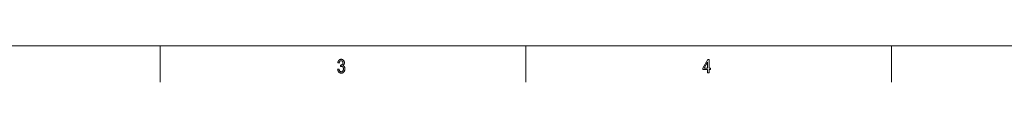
# Model space of a CAD drawing. Extents: x 5 to 415, y 5 to 296.
# Tile 2 of 46: x 75 to 210, y 5 to 10. Entities that reach past the tile are written whole.
import ezdxf

# ---------------------------------------------------------------- set-up
doc = ezdxf.new("R2010")
doc.units = 0

msp = doc.modelspace()

# ---------------------------------------------------------------- linework, layer by layer
at = {"color": 7, "lineweight": 13}
msp.add_line((10, 10), (410, 10), dxfattribs=at)
at = {"color": 7, "lineweight": 13, "ltscale": 0.125}
for p, q in [((94.5, 10), (94.5, 5)), ((144.5, 5), (144.5, 10)), ((194.5, 10), (194.5, 5))]:
    msp.add_line(p, q, dxfattribs=at)
at = {"color": 7, "lineweight": 13}
for points in [[(118.752579, 6.771786), (118.939545, 6.802105), (118.95295, 6.732977), (118.969917, 6.671126), (118.99044, 6.616551), (119.014534, 6.569253), (119.042191, 6.529232), (119.073402, 6.496487), (119.108185, 6.471019), (119.146523, 6.452827), (119.188431, 6.441912), (119.233894, 6.438274), (119.259071, 6.439354), (119.283569, 6.442595), (119.307381, 6.447995), (119.330513, 6.455556), (119.352959, 6.465277), (119.374725, 6.477159), (119.395813, 6.4912), (119.416214, 6.507402), (119.435936, 6.525764), (119.454971, 6.546286), (119.472733, 6.568527), (119.488625, 6.592043), (119.502647, 6.616836), (119.514801, 6.642904), (119.525085, 6.670248), (119.533501, 6.698868), (119.540039, 6.728764), (119.544716, 6.759936), (119.547523, 6.792384), (119.548454, 6.826108), (119.5476, 6.857817), (119.545021, 6.888262), (119.540726, 6.917444), (119.534714, 6.945363), (119.526978, 6.972019), (119.517532, 6.997411), (119.506363, 7.02154), (119.493477, 7.044406), (119.478874, 7.066009), (119.462555, 7.086348), (119.444977, 7.10507), (119.42662, 7.121821), (119.407486, 7.136602), (119.387566, 7.149412), (119.366859, 7.160251), (119.345367, 7.169119), (119.323097, 7.176017), (119.300041, 7.180943), (119.276199, 7.1839), (119.251579, 7.184885), (119.240715, 7.184632), (119.229347, 7.183875), (119.217468, 7.182611), (119.205093, 7.180843), (119.192207, 7.178569), (119.178818, 7.175789), (119.164917, 7.172505), (119.150513, 7.168715), (119.135612, 7.16442), (119.120193, 7.159619), (119.14167, 7.359221), (119.170731, 7.356694), (119.197754, 7.357541), (119.22374, 7.36008), (119.248688, 7.364312), (119.272598, 7.370237), (119.295479, 7.377854), (119.317322, 7.387165), (119.338127, 7.398169), (119.357903, 7.410865), (119.376633, 7.425254), (119.394333, 7.441336), (119.410652, 7.458832), (119.425262, 7.477466), (119.438141, 7.497236), (119.44931, 7.518144), (119.458763, 7.540189), (119.466492, 7.56337), (119.472504, 7.587689), (119.476799, 7.613144), (119.479378, 7.639737), (119.48024, 7.667466), (119.479515, 7.692979), (119.477356, 7.717468), (119.473755, 7.740933), (119.468719, 7.763376), (119.462234, 7.784796), (119.454315, 7.805192), (119.444954, 7.824564), (119.434151, 7.842914), (119.421913, 7.86024), (119.408226, 7.876543), (119.393509, 7.891544), (119.378166, 7.904967), (119.362183, 7.91681), (119.345573, 7.927075), (119.328323, 7.93576), (119.310448, 7.942866), (119.291946, 7.948393), (119.272804, 7.952341), (119.253036, 7.95471), (119.232628, 7.955499), (119.211487, 7.954671), (119.191017, 7.952189), (119.171219, 7.948052), (119.152084, 7.94226), (119.133621, 7.934813), (119.115829, 7.925711), (119.098701, 7.914953), (119.082245, 7.902542), (119.06646, 7.888474), (119.051346, 7.872753), (119.037102, 7.855351), (119.023933, 7.836244), (119.011841, 7.815431), (119.000816, 7.792912), (118.990868, 7.768688), (118.981995, 7.742759), (118.97419, 7.715124), (118.967461, 7.685784), (118.961807, 7.654738), (118.95723, 7.621987), (118.771523, 7.662413), (118.779488, 7.708751), (118.789215, 7.752765), (118.800705, 7.794454), (118.813972, 7.833818), (118.829002, 7.870858), (118.84581, 7.905573), (118.86438, 7.937964), (118.88472, 7.968031), (118.906822, 7.995773), (118.930702, 8.021191), (118.955978, 8.044233), (118.982292, 8.06485), (119.009644, 8.083042), (119.038033, 8.098808), (119.067451, 8.112148), (119.097916, 8.123063), (119.12941, 8.131553), (119.161934, 8.137617), (119.195503, 8.141255), (119.230103, 8.142467), (119.266434, 8.141104), (119.301659, 8.137011), (119.33577, 8.130188), (119.368767, 8.120638), (119.40065, 8.108358), (119.431427, 8.09335), (119.461082, 8.075614), (119.489639, 8.055148), (119.517075, 8.031954), (119.543404, 8.006031), (119.567886, 7.978036), (119.58979, 7.948627), (119.609123, 7.917802), (119.62587, 7.885563), (119.640045, 7.851908), (119.651642, 7.816839), (119.66066, 7.780355), (119.667107, 7.742456), (119.670975, 7.703142), (119.672256, 7.662413), (119.671707, 7.637437), (119.670059, 7.613043), (119.667313, 7.58923), (119.663467, 7.565998), (119.658524, 7.543347), (119.652473, 7.521277), (119.645332, 7.499788), (119.637093, 7.478881), (119.627747, 7.458554), (119.61731, 7.438809), (119.605881, 7.419771), (119.593582, 7.401567), (119.580414, 7.384196), (119.566368, 7.36766), (119.55146, 7.351957), (119.535675, 7.337088), (119.519012, 7.323052), (119.501488, 7.309851), (119.483086, 7.297483), (119.463814, 7.285949), (119.481689, 7.280568), (119.498932, 7.274529), (119.515549, 7.267834), (119.531525, 7.260481), (119.546875, 7.252472), (119.561592, 7.243805), (119.575684, 7.234482), (119.589134, 7.224503), (119.601959, 7.213865), (119.614151, 7.202571), (119.625793, 7.190557), (119.636986, 7.17776), (119.647728, 7.16418), (119.658012, 7.149816), (119.667839, 7.134669), (119.677216, 7.118739), (119.686134, 7.102025), (119.694595, 7.084528), (119.702606, 7.066248), (119.710159, 7.047185), (119.717117, 7.027503), (119.723351, 7.007366), (119.728844, 6.986774), (119.733604, 6.965728), (119.737633, 6.944226), (119.740936, 6.92227), (119.7435, 6.899859), (119.745331, 6.876993), (119.746429, 6.853673), (119.746796, 6.829897), (119.745293, 6.779788), (119.740784, 6.731537), (119.733261, 6.685142), (119.72274, 6.640604), (119.709213, 6.597924), (119.692673, 6.5571), (119.673134, 6.518134), (119.650581, 6.481024), (119.625023, 6.445772), (119.596458, 6.412376), (119.565804, 6.381533), (119.533951, 6.353936), (119.500916, 6.329586), (119.466698, 6.308483), (119.431282, 6.290626), (119.394684, 6.276016), (119.356903, 6.264652), (119.317932, 6.256536), (119.277771, 6.251666), (119.23642, 6.250042), (119.198105, 6.251457), (119.160973, 6.255702), (119.125038, 6.262776), (119.090279, 6.27268), (119.056717, 6.285415), (119.024338, 6.300978), (118.993149, 6.319372), (118.963142, 6.340596), (118.934326, 6.364649), (118.9067, 6.391532), (118.880829, 6.420803), (118.857277, 6.452019), (118.836052, 6.48518), (118.817154, 6.520288), (118.800583, 6.55734), (118.786331, 6.596338), (118.774406, 6.637282), (118.764809, 6.680171), (118.75753, 6.725006)], [(169.348862, 6.282888), (169.348862, 6.726307), (168.690674, 6.726307), (168.690674, 6.934752), (169.384232, 8.134888), (169.535828, 8.134888), (169.535828, 6.934752), (169.741745, 6.934752), (169.741745, 6.726307), (169.535828, 6.726307), (169.535828, 6.282888)], [(169.348862, 6.934752), (169.348862, 7.769794), (168.873856, 6.934752)]]:
    msp.add_lwpolyline(points, close=True, dxfattribs=at)

doc.saveas('drawing.dxf')
